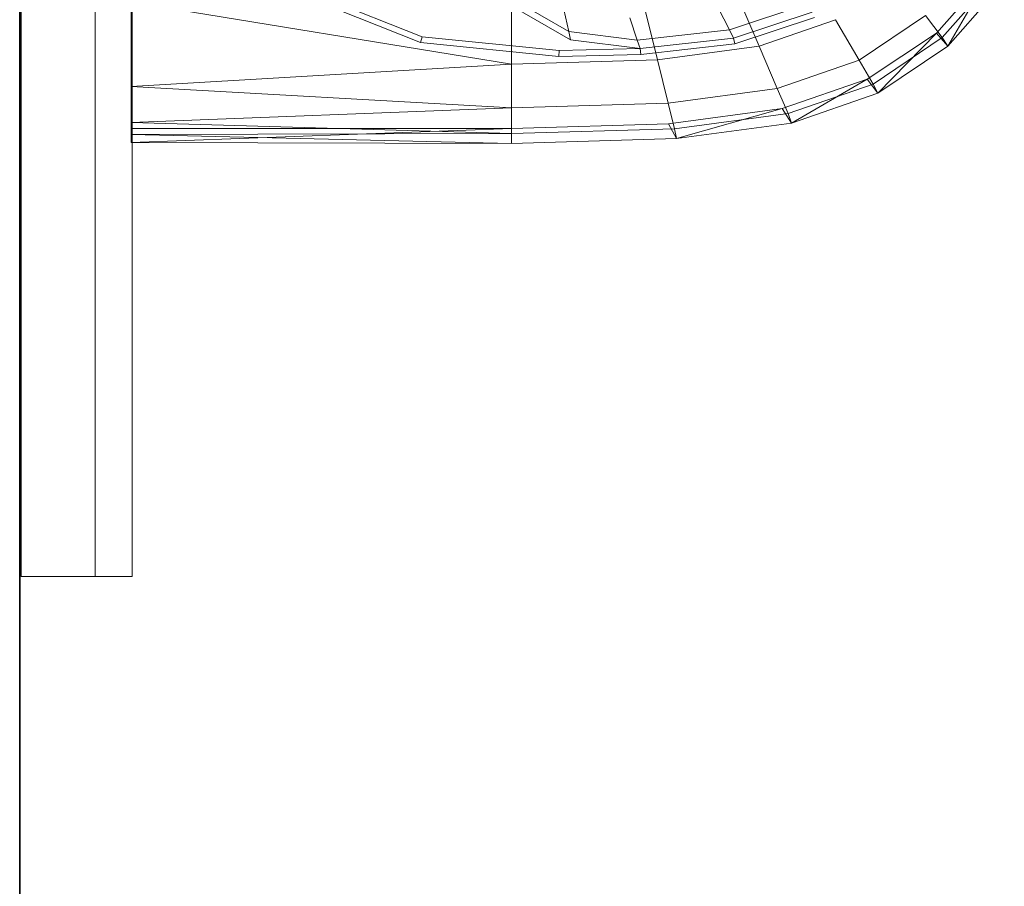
# Model space of a CAD drawing. Header units: metres. Extents: x 391.1 to 427.5, y 12.7 to 28.4.
# Tile 35 of 51: x 404.437 to 404.703, y 26.907 to 27.141. Entities that reach past the tile are written whole.
import ezdxf

# ---------------------------------------------------------------- set-up
doc = ezdxf.new("R2010")
doc.units = ezdxf.units.M
doc.layers.add('01_SUELOS', color=7, linetype='Continuous', lineweight=25, true_color=0x007f00)
for name, color, linetype, lineweight in [('02_MOBILIARIO', 7, 'Continuous', 18), ('A-DETL-____-MBND', 7, 'Continuous', 18), ('A-GENM-____-OTLN', 7, 'Continuous', 18), ('A-WALL-____-MCUT', 7, 'Continuous', 25), ('A-WALL-____-OTLN', 7, 'Continuous', 25)]:
    doc.layers.add(name, color=color, linetype=linetype, lineweight=lineweight)

# ---------------------------------------------------------------- blocks, each defined once
blk = doc.blocks.new('Family - Envans P1-154705-04_CLI_AIRE_P1')
at = {"layer": 'A-WALL-____-MCUT', "color": 253, "true_color": 0xaaaaaa}
blk.add_line((0, 0), (4.55879, 0), dxfattribs=at)
at = {"layer": 'A-WALL-____-OTLN', "color": 253, "true_color": 0xaaaaaa}
blk.add_line((0, 0), (4.55879, 0), dxfattribs=at)
at = {"layer": 'A-WALL-____-OTLN', "color": 253, "lineweight": 18, "true_color": 0xaaaaaa}
blk.add_line((0, 0), (4.55879, 0), dxfattribs=at)
blk = doc.blocks.new('Family - LONDR55-XX_ZZ-ARQ-CAA-M3D-Londres55-154745-04_CLI_AIRE_P1')
at = {"layer": '01_SUELOS', "color": 9, "true_color": 0xaad4aa}
for p, q in [((0, 2.1), (0, 0)), ((0, 0), (0, 2.1))]:
    blk.add_line(p, q, dxfattribs=at)
blk = doc.blocks.new('Family - Rentamans P1-155105-04_CLI_AIRE_P1')
at = {"layer": 'A-DETL-____-MBND', "color": 253, "true_color": 0xaaaaaa}
for p, q in [((0, 0.36146), (0, 0.00406)), ((0.21762, 0.02983), (0.2327, 0.04685)), ((0.21918, 0.02865), (0.23426, 0.04581)), ((0.22069, 0.0263), (0.2327, 0.04685)), ((0.1621, 0.04411), (0.16971, 0.02635)), ((0.22069, 0.0263), (0.23596, 0.04368)), ((0.07861, 0.02883), (0.05051, 0.04004)), ((0.11825, 0.0303), (0.09941, 0.0412)), ((0.13772, 0.04082), (0.1422, 0.02264)), ((0, 0.03818), (0, 0.01543)), ((0, 0.03818), (0.10273, 0.02147)), ((0.07816, 0.02729), (0.04977, 0.03861)), ((0.11875, 0.02802), (0.09963, 0.03908)), ((0.10273, 0.03978), (0.10273, 0.02147)), ((0.1826, 0.0377), (0.16165, 0.03076)), ((0.11696, 0.0362), (0.11825, 0.0303)), ((0.15867, 0.03665), (0.16165, 0.03076)), ((0.18406, 0.03553), (0.1628, 0.0285)), ((0.19671, 0.02256), (0.21467, 0.03462)), ((0.21467, 0.03462), (0.21918, 0.02865)), ((0.13476, 0.03396), (0.13678, 0.02796)), ((0.18466, 0.03406), (0.16318, 0.02695)), ((0.16971, 0.02635), (0.1903, 0.03348)), ((0.1903, 0.03348), (0.19671, 0.02256)), ((0.13678, 0.02796), (0.11825, 0.0303)), ((0.11825, 0.0303), (0.11875, 0.02802)), ((0.16165, 0.03076), (0.13678, 0.02796)), ((0.16165, 0.03076), (0.1628, 0.0285)), ((0.19894, 0.01737), (0.21762, 0.02983)), ((0.20176, 0.01359), (0.21762, 0.02983)), ((0.21762, 0.02983), (0.22069, 0.0263)), ((0.07861, 0.02883), (0.07816, 0.02729)), ((0.11557, 0.02353), (0.07816, 0.02729)), ((0.11566, 0.02511), (0.07861, 0.02883)), ((0.13755, 0.02565), (0.11875, 0.02802)), ((0.13678, 0.02796), (0.13755, 0.02565)), ((0.1628, 0.0285), (0.13755, 0.02565)), ((0.16318, 0.02695), (0.13769, 0.02408)), ((0.1628, 0.0285), (0.16318, 0.02695)), ((0.2005, 0.0161), (0.21918, 0.02865)), ((0.21918, 0.02865), (0.22069, 0.0263)), ((0.11566, 0.02511), (0.11557, 0.02353)), ((0.13769, 0.02408), (0.11557, 0.02353)), ((0.13755, 0.02565), (0.11566, 0.02511)), ((0.13755, 0.02565), (0.13769, 0.02408)), ((0.16971, 0.02635), (0.1422, 0.02264)), ((0.16971, 0.02635), (0.17461, 0.0149)), ((0.20176, 0.01359), (0.22069, 0.0263)), ((0.10273, 0.02147), (0, 0.01543)), ((0.1422, 0.02264), (0.10273, 0.02147)), ((0.10273, 0.02147), (0.10273, 0.00966)), ((0.1422, 0.02264), (0.14508, 0.01092)), ((0.17461, 0.0149), (0.19671, 0.02256)), ((0.19671, 0.02256), (0.2005, 0.0161)), ((0.17596, 0.00947), (0.19894, 0.01737)), ((0.17751, 0.00814), (0.2005, 0.0161)), ((0.17848, 0.00552), (0.19894, 0.01737)), ((0.19894, 0.01737), (0.20176, 0.01359)), ((0.2005, 0.0161), (0.20176, 0.01359)), ((0, 0.01543), (0, 0.00569)), ((0, 0.01543), (0.10273, 0.00966)), ((0.14508, 0.01092), (0.17461, 0.0149)), ((0.17461, 0.0149), (0.17751, 0.00814)), ((0.17848, 0.00552), (0.20176, 0.01359)), ((0.14508, 0.01092), (0.10273, 0.00966)), ((0.14508, 0.01092), (0.14679, 0.004)), ((0.10273, 0.00966), (0, 0.00569)), ((0.10273, 0.00966), (0.10273, 0.00269)), ((0.14525, 0.00536), (0.17596, 0.00947)), ((0.14679, 0.004), (0.17751, 0.00814)), ((0.14736, 0.00133), (0.17596, 0.00947)), ((0.17596, 0.00947), (0.17848, 0.00552)), ((0.17751, 0.00814), (0.17848, 0.00552)), ((0, 0.00569), (0, 0.00244)), ((0, 0.00569), (0.10273, 0.00269)), ((0.10273, 0.0041), (0.14525, 0.00536)), ((0.14736, 0.00133), (0.14525, 0.00536)), ((0.14736, 0.00133), (0.17848, 0.00552)), ((0, 0.00406), (0.10273, 0.00411)), ((0, 0.00026), (0.10273, 0.00411)), ((0, 0.00026), (0, 0.00406)), ((0.10273, 0.00269), (0, 0.00244)), ((0.10273, 0.0041), (0.10273, 0)), ((0.10273, 0.00269), (0.14679, 0.004)), ((0.10273, 0.00269), (0.10273, 0)), ((0.14679, 0.004), (0.14736, 0.00133)), ((0, 0.00244), (0, 0.00026)), ((0, 0.00244), (0.10273, 0)), ((0, 0.00026), (0.10273, 0)), ((0.10273, 0), (0.14736, 0.00133))]:
    blk.add_line(p, q, dxfattribs=at)
blk = doc.blocks.new('Family - LONDR55-XX_ZZ-ARQ-CAA-M3D-Londres55-154669-04_CLI_AIRE_P1')
at = {"layer": 'A-GENM-____-OTLN', "color": 253, "true_color": 0xaaaaaa}
for p, q in [((0.6, 0.03), (0, 0.03)), ((0, 0.03), (0, 0.01)), ((0, 0.03), (0, 0.01)), ((0.6, 0.03), (0, 0.03)), ((0.6, 0.01), (0.6, 0.03)), ((0.6, 0.01), (0.6, 0.03)), ((0, 0.01), (0.6, 0.01)), ((0, 0.01), (0.6, 0.01)), ((0.6, 0.01), (0, 0.01)), ((0, 0.01), (0, 0)), ((0, 0), (0, 0.01)), ((0, 0.01), (0.6, 0.01)), ((0.6, 0), (0.6, 0.01)), ((0.6, 0.01), (0.6, 0)), ((0, 0), (0.6, 0)), ((0.6, 0), (0, 0))]:
    blk.add_line(p, q, dxfattribs=at)
blk = doc.blocks.new('Family - Mirall P1-155249-04_CLI_AIRE_P1')
blk.add_blockref('Family - LONDR55-XX_ZZ-ARQ-CAA-M3D-Londres55-154669-04_CLI_AIRE_P1', (0, 0))
blk = doc.blocks.new('LONDR55-XX_ZZ-ARQ-CAA-M3D-Londres55_ifc-1-04_CLI_AIRE_P1')
at = {"layer": '01_SUELOS', "color": 253, "lineweight": 18, "true_color": 0xaaaaaa}
blk.add_blockref('Family - LONDR55-XX_ZZ-ARQ-CAA-M3D-Londres55-154745-04_CLI_AIRE_P1', (404.43662, 25.92946), dxfattribs=at)
at = {"layer": '02_MOBILIARIO', "color": 253, "lineweight": 18, "true_color": 0xaaaaaa}
blk.add_blockref('Family - Rentamans P1-155105-04_CLI_AIRE_P1', (404.46677, 27.10751), dxfattribs=at)
at = {"layer": 'A-GENM-____-OTLN', "color": 253, "lineweight": 18, "true_color": 0xaaaaaa, "rotation": 90}
blk.add_blockref('Family - Mirall P1-155249-04_CLI_AIRE_P1', (404.46698, 26.99052), dxfattribs=at)
at = {"layer": 'A-WALL-____-OTLN', "color": 253, "lineweight": 18, "true_color": 0xaaaaaa, "rotation": 90}
blk.add_blockref('Family - Envans P1-154705-04_CLI_AIRE_P1', (404.43662, 23.51946), dxfattribs=at)

msp = doc.modelspace()

# ---------------------------------------------------------------- block references
at = {"lineweight": 5}
msp.add_blockref('LONDR55-XX_ZZ-ARQ-CAA-M3D-Londres55_ifc-1-04_CLI_AIRE_P1', (0, 0), dxfattribs=at)

doc.saveas('drawing.dxf')
